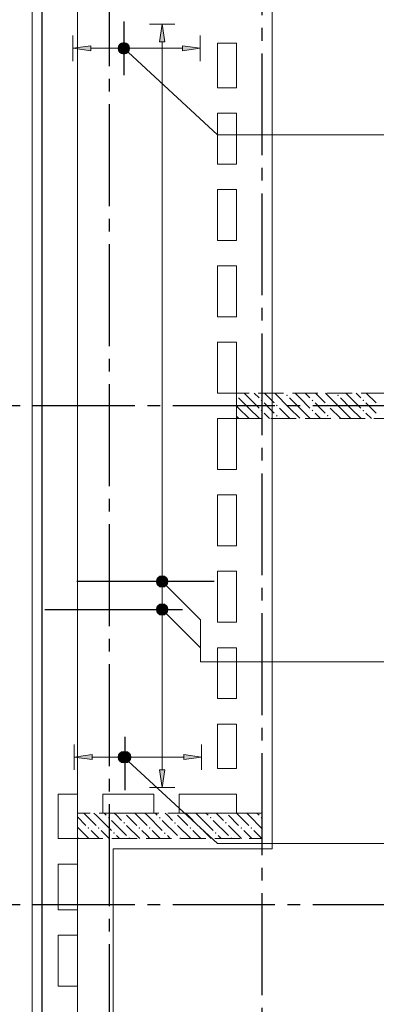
# Model space of a CAD drawing. Header units: millimetres. Extents: x 0 to 43617, y 0 to 59400.
# Tile 22 of 30: x 7221 to 10023, y 41547 to 49285. Entities that reach past the tile are written whole.
import ezdxf

# ---------------------------------------------------------------- set-up
doc = ezdxf.new("R2010")
doc.units = ezdxf.units.MM
doc.linetypes.add('______2', pattern=[270, 200, -70])
doc.linetypes.add('______5', pattern=[1100, 800, -100, 100, -100])
for name, color, linetype, lineweight in [('Standard', 7, 'Continuous', 25), ('ЖБ Пилон', 180, 'Continuous', 25), ('Обрамление П-обр. равн.', 7, 'Continuous', 25), ('Оси', 40, '______5', 18), ('Позиционная метка линия выноска', 7, 'Continuous', 13), ('Позиционная метка номер позиции', 7, 'Continuous', 13)]:
    doc.layers.add(name, color=color, linetype=linetype, lineweight=lineweight)
doc.layers.add('ЖБ Перекрытие верхний уровень', color=7, linetype='Continuous', lineweight=25, true_color=0xe0e0ff)

msp = doc.modelspace()

# ---------------------------------------------------------------- hatches: boundary and pattern name
at = {"layer": 'ЖБ Пилон', "linetype": 'Continuous', "lineweight": 18, "transparency": 33554687}
for points in [[(8923.9990234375, 46336.58771640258), (8927.45361328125, 46333.1298828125), (8923.9990234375, 46329.68178046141)], [(9114.453125, 46293.1396484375), (9120.953369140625, 46299.63989257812), (9127.45361328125, 46293.1396484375), (9120.953369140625, 46286.63940429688)], [(9314.453125, 46333.1298828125), (9320.953369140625, 46339.63623046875), (9327.45361328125, 46333.1298828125), (9320.953369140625, 46326.64184570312)], [(9514.453125, 46293.1396484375), (9520.953369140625, 46299.63989257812), (9527.45361328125, 46293.1396484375), (9520.953369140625, 46286.63940429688)], [(9714.453125, 46333.1298828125), (9720.953369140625, 46339.63623046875), (9727.45361328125, 46333.1298828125), (9720.953369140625, 46326.64184570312)], [(9914.453125, 46293.1396484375), (9920.953369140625, 46299.63989257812), (9927.45361328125, 46293.1396484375), (9920.953369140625, 46286.63940429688)], [(9114.453125, 46213.14086914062), (9120.953369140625, 46219.64111328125), (9127.45361328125, 46213.14086914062), (9120.953369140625, 46206.640625)], [(9234.454345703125, 46253.13720703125), (9240.95458984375, 46259.63745117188), (9247.44873046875, 46253.13720703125), (9240.95458984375, 46246.630859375)], [(9514.453125, 46213.14086914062), (9520.953369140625, 46219.64111328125), (9527.45361328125, 46213.14086914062), (9520.953369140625, 46206.640625)], [(9634.454345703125, 46253.13720703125), (9640.95458984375, 46259.63745117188), (9647.44873046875, 46253.13720703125), (9640.95458984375, 46246.630859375)], [(9914.453125, 46213.14086914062), (9920.953369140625, 46219.64111328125), (9927.45361328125, 46213.14086914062), (9920.953369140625, 46206.640625)], [(9234.454345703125, 46173.13842773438), (9240.95458984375, 46179.638671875), (9247.44873046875, 46173.13842773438), (9240.95458984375, 46166.63208007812)], [(9634.454345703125, 46173.13842773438), (9640.95458984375, 46179.638671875), (9647.44873046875, 46173.13842773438), (9640.95458984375, 46166.63208007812)], [(8044.317409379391, 43050.00000000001), (8040.95458984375, 43046.630859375), (8037.588609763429, 43050.00000000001)], [(8444.317409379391, 43050.00000000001), (8440.95458984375, 43046.630859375), (8437.588609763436, 43050.00000000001)], [(8844.317409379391, 43050.00000000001), (8840.95458984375, 43046.630859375), (8837.588609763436, 43050.00000000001)], [(7914.453125, 43013.14086914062), (7920.953369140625, 43019.64111328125), (7927.45361328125, 43013.14086914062), (7920.953369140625, 43006.640625)], [(8034.454345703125, 42973.13842773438), (8040.95458984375, 42979.638671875), (8047.44873046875, 42973.13842773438), (8040.95458984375, 42966.63208007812)], [(8314.453125, 43013.14086914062), (8320.953369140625, 43019.64111328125), (8327.45361328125, 43013.14086914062), (8320.953369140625, 43006.640625)], [(8434.454345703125, 42973.13842773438), (8440.95458984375, 42979.638671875), (8447.44873046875, 42973.13842773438), (8440.95458984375, 42966.63208007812)], [(8714.453125, 43013.14086914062), (8720.953369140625, 43019.64111328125), (8727.45361328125, 43013.14086914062), (8720.953369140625, 43006.640625)], [(8834.454345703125, 42973.13842773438), (8840.95458984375, 42979.638671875), (8847.44873046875, 42973.13842773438), (8840.95458984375, 42966.63208007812)], [(9114.453125, 43013.14086914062), (9120.953369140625, 43019.64111328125), (9123.9990234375, 43016.59545898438), (9123.9990234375, 43009.68627929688), (9120.953369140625, 43006.640625)], [(7754.45556640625, 42933.1298828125), (7760.94970703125, 42939.63623046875), (7767.449951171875, 42933.1298828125), (7760.94970703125, 42926.64184570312)], [(7834.454345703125, 42933.1298828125), (7840.95458984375, 42939.63623046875), (7847.44873046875, 42933.1298828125), (7840.95458984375, 42926.64184570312)], [(7954.45556640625, 42893.1396484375), (7960.94970703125, 42899.63989257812), (7967.449951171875, 42893.1396484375), (7960.94970703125, 42886.63940429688)], [(8154.45556640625, 42933.1298828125), (8160.94970703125, 42939.63623046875), (8167.449951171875, 42933.1298828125), (8160.94970703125, 42926.64184570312)], [(8234.454345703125, 42933.1298828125), (8240.95458984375, 42939.63623046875), (8247.44873046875, 42933.1298828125), (8240.95458984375, 42926.64184570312)], [(8354.45556640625, 42893.1396484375), (8360.94970703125, 42899.63989257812), (8367.449951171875, 42893.1396484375), (8360.94970703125, 42886.63940429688)], [(8554.45556640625, 42933.1298828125), (8560.94970703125, 42939.63623046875), (8567.449951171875, 42933.1298828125), (8560.94970703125, 42926.64184570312)], [(8634.454345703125, 42933.1298828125), (8640.95458984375, 42939.63623046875), (8647.44873046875, 42933.1298828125), (8640.95458984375, 42926.64184570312)], [(8754.45556640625, 42893.1396484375), (8760.94970703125, 42899.63989257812), (8767.449951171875, 42893.1396484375), (8760.94970703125, 42886.63940429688)], [(8954.45556640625, 42933.1298828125), (8960.94970703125, 42939.63623046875), (8967.449951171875, 42933.1298828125), (8960.94970703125, 42926.64184570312)], [(9034.454345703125, 42933.1298828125), (9040.95458984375, 42939.63623046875), (9047.44873046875, 42933.1298828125), (9040.95458984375, 42926.64184570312)], [(7674.45068359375, 42853.13720703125), (7680.950927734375, 42859.63745117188), (7687.451171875, 42853.13720703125), (7684.316907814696, 42850.00000000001), (7677.584947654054, 42850.00000000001)], [(8074.45068359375, 42853.13720703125), (8080.950927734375, 42859.63745117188), (8087.451171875, 42853.13720703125), (8084.316907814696, 42850.00000000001), (8077.584947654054, 42850.00000000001)], [(8474.45068359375, 42853.13720703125), (8480.950927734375, 42859.63745117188), (8487.451171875, 42853.13720703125), (8484.316907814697, 42850.00000000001), (8477.584947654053, 42850.00000000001)], [(8874.45068359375, 42853.13720703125), (8880.950927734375, 42859.63745117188), (8887.451171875, 42853.13720703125), (8884.316907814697, 42850.00000000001), (8877.584947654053, 42850.00000000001)]]:
    msp.add_hatch(color=7, dxfattribs=at).paths.add_polyline_path(points, flags=16)
at = {"layer": 'Обрамление П-обр. равн.', "linetype": 'Continuous', "lineweight": 13, "transparency": 33554687}
for points in [[(8360.052490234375, 49110.02197265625), (8340.05126953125, 49250.01831054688), (8320.0439453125, 49110.02197265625)], [(8000.30517578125, 49037.51831054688), (8000.30517578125, 49082.51342773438), (7993.994140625, 49060.01586914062)], [(8000.30517578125, 49082.51342773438), (8016.50390625, 49021.31958007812), (8016.50390625, 49098.71826171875)], [(8000.30517578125, 49082.51342773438), (8000.30517578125, 49037.51831054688), (8016.50390625, 49021.31958007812)], [(8016.50390625, 49098.71826171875), (8039.00146484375, 49015.02075195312), (8039.00146484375, 49105.02319335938)], [(8016.50390625, 49098.71826171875), (8016.50390625, 49021.31958007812), (8039.00146484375, 49015.02075195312)], [(8039.00146484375, 49105.02319335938), (8039.00146484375, 49015.02075195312), (8061.4990234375, 49021.31958007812)], [(8039.00146484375, 49105.02319335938), (8061.4990234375, 49021.31958007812), (8061.4990234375, 49098.71826171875)], [(8061.4990234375, 49098.71826171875), (8061.4990234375, 49021.31958007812), (8077.69775390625, 49037.51831054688)], [(8061.4990234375, 49098.71826171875), (8077.69775390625, 49037.51831054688), (8077.69775390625, 49082.51342773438)], [(8077.69775390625, 49082.51342773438), (8077.69775390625, 49037.51831054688), (8083.99658203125, 49060.01586914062)], [(8498.9990234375, 49040.0146484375), (8639.00146484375, 49060.01586914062), (8498.9990234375, 49080.01708984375)], [(8295.05615234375, 44650.01831054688), (8385.052490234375, 44650.01831054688), (8378.74755859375, 44672.52197265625)], [(8295.05615234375, 44650.01831054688), (8378.74755859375, 44672.52197265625), (8301.348876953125, 44672.52197265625)], [(8301.348876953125, 44627.52075195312), (8385.052490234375, 44650.01831054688), (8295.05615234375, 44650.01831054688)], [(8301.348876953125, 44672.52197265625), (8378.74755859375, 44672.52197265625), (8362.554931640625, 44688.72680664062)], [(8301.348876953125, 44672.52197265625), (8362.554931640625, 44688.72680664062), (8317.5537109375, 44688.72680664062)], [(8301.348876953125, 44627.52075195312), (8378.74755859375, 44627.52075195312), (8385.052490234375, 44650.01831054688)], [(8317.5537109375, 44688.72680664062), (8362.554931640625, 44688.72680664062), (8340.05126953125, 44695.01953125)], [(8317.5537109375, 44611.32202148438), (8378.74755859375, 44627.52075195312), (8301.348876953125, 44627.52075195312)], [(8317.5537109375, 44611.32202148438), (8362.554931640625, 44611.32202148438), (8378.74755859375, 44627.52075195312)], [(8362.554931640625, 44611.32202148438), (8317.5537109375, 44611.32202148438), (8340.05126953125, 44605.02319335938)], [(8010.302734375, 43467.52319335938), (8010.302734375, 43512.51831054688), (8003.997802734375, 43490.02075195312)], [(8010.302734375, 43512.51831054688), (8026.495361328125, 43451.32446289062), (8026.495361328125, 43528.71704101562)], [(8010.302734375, 43512.51831054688), (8010.302734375, 43467.52319335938), (8026.495361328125, 43451.32446289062)], [(8026.495361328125, 43528.71704101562), (8048.9990234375, 43445.01342773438), (8048.9990234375, 43535.01586914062)], [(8026.495361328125, 43528.71704101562), (8026.495361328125, 43451.32446289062), (8048.9990234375, 43445.01342773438)], [(8048.9990234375, 43535.01586914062), (8048.9990234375, 43445.01342773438), (8071.49658203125, 43451.32446289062)], [(8048.9990234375, 43535.01586914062), (8071.49658203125, 43451.32446289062), (8071.49658203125, 43528.71704101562)], [(8071.49658203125, 43528.71704101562), (8071.49658203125, 43451.32446289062), (8087.701416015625, 43467.52319335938)], [(8071.49658203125, 43528.71704101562), (8087.701416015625, 43467.52319335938), (8087.701416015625, 43512.51831054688)], [(8087.701416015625, 43512.51831054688), (8087.701416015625, 43467.52319335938), (8093.994140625, 43490.02075195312)], [(8508.99658203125, 43470.01953125), (8648.9990234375, 43490.02075195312), (8508.99658203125, 43510.02197265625)]]:
    msp.add_hatch(color=7, dxfattribs=at).paths.add_polyline_path(points)
for points in [[(7778.997802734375, 49040.0146484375), (7639.00146484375, 49060.01586914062), (7778.997802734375, 49080.01708984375)], [(7788.995361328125, 43470.01953125), (7648.9990234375, 43490.02075195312), (7788.995361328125, 43510.02197265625)], [(8360.052490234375, 43390.02075195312), (8340.05126953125, 43250.01831054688), (8320.0439453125, 43390.02075195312)]]:
    msp.add_hatch(color=7, dxfattribs=at).paths.add_polyline_path(points, flags=16)
at = {"layer": 'Позиционная метка номер позиции', "linetype": 'Continuous', "lineweight": 13, "transparency": 33554687}
for points in [[(7995.3125, 49069.78759765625), (8025.872802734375, 49102.81982421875), (8005.96923828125, 49090.58227539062)], [(8025.872802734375, 49102.81982421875), (7995.3125, 49069.78759765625), (7996.197509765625, 49046.89331054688)], [(8025.872802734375, 49102.81982421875), (7996.197509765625, 49046.89331054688), (8048.760986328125, 49103.70483398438)], [(8048.760986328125, 49103.70483398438), (7996.197509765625, 49046.89331054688), (8008.441162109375, 49026.98974609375)], [(8048.760986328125, 49103.70483398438), (8008.441162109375, 49026.98974609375), (8069.561767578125, 49093.04809570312)], [(8069.561767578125, 49093.04809570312), (8008.441162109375, 49026.98974609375), (8029.229736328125, 49016.32690429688)], [(8069.561767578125, 49093.04809570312), (8029.229736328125, 49016.32690429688), (8081.793212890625, 49073.14453125)], [(8081.793212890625, 49073.14453125), (8029.229736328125, 49016.32690429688), (8052.130126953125, 49017.22412109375)], [(8081.793212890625, 49073.14453125), (8052.130126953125, 49017.22412109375), (8082.6904296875, 49050.25634765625)], [(8082.6904296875, 49050.25634765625), (8052.130126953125, 49017.22412109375), (8072.03369140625, 49029.45556640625)], [(8296.77734375, 44881.47583007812), (8328.60107421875, 44913.29345703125), (8308.233642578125, 44901.84326171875)], [(8328.60107421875, 44913.29345703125), (8296.77734375, 44881.47583007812), (8296.77734375, 44858.56323242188)], [(8328.60107421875, 44913.29345703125), (8296.77734375, 44858.56323242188), (8351.507568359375, 44913.29345703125)], [(8351.507568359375, 44913.29345703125), (8296.77734375, 44858.56323242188), (8308.233642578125, 44838.20190429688)], [(8351.507568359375, 44913.29345703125), (8308.233642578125, 44838.20190429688), (8371.875, 44901.84326171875)], [(8371.875, 44901.84326171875), (8308.233642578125, 44838.20190429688), (8328.60107421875, 44826.74560546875)], [(8371.875, 44901.84326171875), (8328.60107421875, 44826.74560546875), (8383.331298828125, 44881.47583007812)], [(8383.331298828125, 44881.47583007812), (8328.60107421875, 44826.74560546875), (8351.507568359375, 44826.74560546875)], [(8383.331298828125, 44881.47583007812), (8351.507568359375, 44826.74560546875), (8383.331298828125, 44858.56323242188)], [(8383.331298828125, 44858.56323242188), (8351.507568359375, 44826.74560546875), (8371.875, 44838.20190429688)], [(8296.77734375, 44661.474609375), (8328.60107421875, 44693.29833984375), (8308.233642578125, 44681.84204101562)], [(8328.60107421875, 44693.29833984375), (8296.77734375, 44661.474609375), (8296.77734375, 44638.56811523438)], [(8328.60107421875, 44693.29833984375), (8296.77734375, 44638.56811523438), (8351.507568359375, 44693.29833984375)], [(8351.507568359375, 44693.29833984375), (8296.77734375, 44638.56811523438), (8308.233642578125, 44618.20068359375)], [(8351.507568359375, 44693.29833984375), (8308.233642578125, 44618.20068359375), (8371.875, 44681.84204101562)], [(8371.875, 44681.84204101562), (8308.233642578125, 44618.20068359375), (8328.60107421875, 44606.74438476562)], [(8371.875, 44681.84204101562), (8328.60107421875, 44606.74438476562), (8383.331298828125, 44661.474609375)], [(8383.331298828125, 44661.474609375), (8328.60107421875, 44606.74438476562), (8351.507568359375, 44606.74438476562)], [(8383.331298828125, 44661.474609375), (8351.507568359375, 44606.74438476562), (8383.331298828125, 44638.56811523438)], [(8383.331298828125, 44638.56811523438), (8351.507568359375, 44606.74438476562), (8371.875, 44618.20068359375)], [(7995.3125, 43499.7802734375), (8025.872802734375, 43532.8125), (8005.96923828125, 43520.5810546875)], [(8025.872802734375, 43532.8125), (7995.3125, 43499.7802734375), (7996.197509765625, 43476.89208984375)], [(8025.872802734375, 43532.8125), (7996.197509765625, 43476.89208984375), (8048.760986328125, 43533.70971679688)], [(8048.760986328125, 43533.70971679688), (7996.197509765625, 43476.89208984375), (8008.441162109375, 43456.98852539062)], [(8048.760986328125, 43533.70971679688), (8008.441162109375, 43456.98852539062), (8069.561767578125, 43523.05297851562)], [(8069.561767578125, 43523.05297851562), (8008.441162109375, 43456.98852539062), (8029.229736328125, 43446.33178710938)], [(8069.561767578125, 43523.05297851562), (8029.229736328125, 43446.33178710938), (8081.793212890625, 43503.1494140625)], [(8081.793212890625, 43503.1494140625), (8029.229736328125, 43446.33178710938), (8052.130126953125, 43447.216796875)], [(8081.793212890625, 43503.1494140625), (8052.130126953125, 43447.216796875), (8082.6904296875, 43480.2490234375)], [(8082.6904296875, 43480.2490234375), (8052.130126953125, 43447.216796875), (8072.03369140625, 43459.46044921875)]]:
    msp.add_hatch(color=7, dxfattribs=at).paths.add_polyline_path(points)

# ---------------------------------------------------------------- linework, layer by layer
at = {"layer": 'Standard', "color": 254, "linetype": 'Continuous', "lineweight": 18, "true_color": 0xc4c4ff, "transparency": 33554687}
msp.add_lwpolyline([(7319.000244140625, 10025.01831054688), (33144.9951171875, 10025.01831054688), (33144.9951171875, 57291.015625), (7319.000244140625, 57291.015625), (7319.000244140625, 10025.01831054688)], dxfattribs=at)
at = {"layer": 'Standard', "color": 7, "linetype": 'Continuous', "lineweight": 25, "transparency": 33554687}
msp.add_lwpolyline([(7393.994140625, 10100), (33073.9990234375, 10100), (33073.9990234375, 57219.9951171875), (7393.994140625, 57219.9951171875), (7393.994140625, 10100)], dxfattribs=at)
at = {"layer": 'Standard', "color": 7, "linetype": 'Continuous', "lineweight": 13, "transparency": 33554687}
msp.add_lwpolyline([(7674.005126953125, 10379.99877929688), (33073.9990234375, 10379.99877929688), (33073.9990234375, 57219.9951171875), (7674.005126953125, 57219.9951171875), (7674.005126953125, 10379.99877929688)], dxfattribs=at)
at = {"layer": 'ЖБ Перекрытие верхний уровень', "color": 7, "linetype": 'Continuous', "lineweight": 18, "transparency": 33554687}
for p, q in [((7393.994140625, 57219.9951171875), (7393.994140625, 28679.99877929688)), ((8774.005126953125, 48750), (8774.005126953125, 49099.99389648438)), ((8774.005126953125, 49099.99389648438), (8923.9990234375, 49099.99389648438)), ((8923.9990234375, 49099.99389648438), (8923.9990234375, 48750)), ((8923.9990234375, 48750), (8774.005126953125, 48750)), ((8774.005126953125, 48150), (8774.005126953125, 48550)), ((8774.005126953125, 48550), (8923.9990234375, 48550)), ((8923.9990234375, 48550), (8923.9990234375, 48150)), ((8923.9990234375, 48150), (8774.005126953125, 48150)), ((8774.005126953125, 47950), (8923.9990234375, 47950)), ((8774.005126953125, 47550), (8774.005126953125, 47950)), ((8923.9990234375, 47950), (8923.9990234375, 47550)), ((8923.9990234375, 47550), (8774.005126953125, 47550)), ((8774.005126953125, 46950), (8774.005126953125, 47350)), ((8774.005126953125, 47350), (8923.9990234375, 47350)), ((8923.9990234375, 47350), (8923.9990234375, 46950)), ((8923.9990234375, 46950), (8774.005126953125, 46950)), ((8774.005126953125, 46350), (8774.005126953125, 46750)), ((8774.005126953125, 46750), (8923.9990234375, 46750)), ((8923.9990234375, 46750), (8923.9990234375, 46350)), ((8923.9990234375, 46350), (8774.005126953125, 46350)), ((8774.005126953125, 45750), (8774.005126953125, 46150)), ((8774.005126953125, 46150), (8923.9990234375, 46150)), ((8923.9990234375, 46150), (8923.9990234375, 45750)), ((8923.9990234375, 45750), (8774.005126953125, 45750)), ((8774.005126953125, 45150), (8774.005126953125, 45550)), ((8774.005126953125, 45550), (8923.9990234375, 45550)), ((8923.9990234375, 45550), (8923.9990234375, 45150)), ((8923.9990234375, 45150), (8774.005126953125, 45150)), ((8774.005126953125, 44550), (8774.005126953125, 44950)), ((8774.005126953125, 44950), (8923.9990234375, 44950)), ((8923.9990234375, 44950), (8923.9990234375, 44550)), ((8923.9990234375, 44550), (8774.005126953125, 44550)), ((8774.005126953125, 44350), (8923.9990234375, 44350)), ((8774.005126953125, 43950), (8774.005126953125, 44350)), ((8923.9990234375, 44350), (8923.9990234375, 43950)), ((8923.9990234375, 43950), (8774.005126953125, 43950)), ((8774.005126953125, 43750), (8923.9990234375, 43750)), ((8774.005126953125, 43400.00610351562), (8774.005126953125, 43750)), ((8923.9990234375, 43750), (8923.9990234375, 43400.00610351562)), ((8923.9990234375, 43400.00610351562), (8774.005126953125, 43400.00610351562)), ((7523.9990234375, 42850), (7523.9990234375, 43200.00610351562)), ((7523.9990234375, 43200.00610351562), (7674.005126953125, 43200.00610351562)), ((7674.005126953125, 43200.00610351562), (7674.005126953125, 42850)), ((7874.005126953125, 43050), (7874.005126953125, 43200.00610351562)), ((7874.005126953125, 43200.00610351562), (8274.005126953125, 43200.00610351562)), ((8274.005126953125, 43200.00610351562), (8274.005126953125, 43050)), ((8474.005126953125, 43050), (8474.005126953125, 43200.00610351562)), ((8474.005126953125, 43200.00610351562), (8923.9990234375, 43200.00610351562)), ((8923.9990234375, 43200.00610351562), (8923.9990234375, 43050)), ((8274.005126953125, 43050), (7874.005126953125, 43050)), ((8923.9990234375, 43050), (8474.005126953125, 43050)), ((7674.005126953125, 42850), (7523.9990234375, 42850)), ((7523.9990234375, 42290.00244140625), (7523.9990234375, 42650)), ((7523.9990234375, 42650), (7674.005126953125, 42650)), ((7674.005126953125, 42650), (7674.005126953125, 42290.00244140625)), ((7674.005126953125, 42290.00244140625), (7523.9990234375, 42290.00244140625)), ((7523.9990234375, 41690.00244140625), (7523.9990234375, 42090.00244140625)), ((7523.9990234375, 42090.00244140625), (7674.005126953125, 42090.00244140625)), ((7674.005126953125, 42090.00244140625), (7674.005126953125, 41690.00244140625)), ((7674.005126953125, 41690.00244140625), (7523.9990234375, 41690.00244140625))]:
    msp.add_line(p, q, dxfattribs=at)
at = {"layer": 'ЖБ Пилон', "color": 253, "linetype": '______2', "lineweight": 13, "true_color": 0xa0a0a0, "transparency": 33554687}
for p, q in [((10374.00512695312, 46350), (8923.9990234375, 46350)), ((8923.9990234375, 46350), (8923.9990234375, 46150)), ((8923.9990234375, 46150), (10374.00512695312, 46150)), ((9123.9990234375, 43050), (7674.005126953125, 43050)), ((7674.005126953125, 43050), (7674.005126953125, 42850)), ((9123.9990234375, 42850), (9123.9990234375, 43050)), ((7674.005126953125, 42850), (9123.9990234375, 42850))]:
    msp.add_line(p, q, dxfattribs=at)
at = {"layer": 'ЖБ Пилон', "color": 9, "linetype": 'Continuous', "lineweight": 18, "true_color": 0xc7c7c7, "transparency": 33554687}
for p, q in [((9020.953369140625, 46313.14086914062), (8984.090488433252, 46350)), ((9064.093017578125, 46350), (9100.9521484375, 46313.14086914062)), ((9144.091796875, 46350), (9220.953369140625, 46273.13842773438)), ((9340.95458984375, 46233.1298828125), (9224.090416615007, 46350)), ((9420.953369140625, 46313.14086914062), (9384.090488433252, 46350)), ((9464.093017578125, 46350), (9500.9521484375, 46313.14086914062)), ((9544.091796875, 46350), (9620.953369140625, 46273.13842773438)), ((9740.95458984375, 46233.1298828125), (9624.090416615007, 46350)), ((9820.953369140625, 46313.14086914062), (9784.090488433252, 46350)), ((9864.093017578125, 46350), (9900.9521484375, 46313.14086914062)), ((9944.091796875, 46350), (10020.95336914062, 46273.13842773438)), ((8940.95458984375, 46313.14086914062), (9020.953369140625, 46233.1298828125)), ((9020.953369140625, 46313.14086914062), (9100.9521484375, 46233.1298828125)), ((9180.950927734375, 46233.1298828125), (9140.95458984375, 46273.13842773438)), ((9340.95458984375, 46313.14086914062), (9420.953369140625, 46233.1298828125)), ((9420.953369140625, 46313.14086914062), (9500.9521484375, 46233.1298828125)), ((9580.950927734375, 46233.1298828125), (9540.95458984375, 46273.13842773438)), ((9740.95458984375, 46313.14086914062), (9820.953369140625, 46233.1298828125)), ((9820.953369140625, 46313.14086914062), (9900.9521484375, 46233.1298828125)), ((9980.950927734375, 46233.1298828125), (9940.95458984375, 46273.13842773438)), ((8940.95458984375, 46233.1298828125), (8923.9990234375, 46250.08631161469)), ((8940.95458984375, 46233.1298828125), (9020.953369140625, 46153.13720703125)), ((9020.953369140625, 46233.1298828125), (9104.091709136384, 46150)), ((9140.95458984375, 46193.1396484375), (9184.092044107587, 46150)), ((9220.953369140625, 46193.1396484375), (9180.950927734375, 46233.1298828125)), ((9260.94970703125, 46233.1298828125), (9340.95458984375, 46153.13720703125)), ((9340.95458984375, 46233.1298828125), (9420.953369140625, 46153.13720703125)), ((9420.953369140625, 46233.1298828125), (9504.091709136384, 46150)), ((9540.95458984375, 46193.1396484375), (9584.092044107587, 46150)), ((9620.953369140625, 46193.1396484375), (9580.950927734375, 46233.1298828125)), ((9660.94970703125, 46233.1298828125), (9740.95458984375, 46153.13720703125)), ((9740.95458984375, 46233.1298828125), (9820.953369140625, 46153.13720703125)), ((9820.953369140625, 46233.1298828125), (9904.091709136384, 46150)), ((9940.95458984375, 46193.1396484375), (9984.092044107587, 46150)), ((10020.95336914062, 46193.1396484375), (9980.950927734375, 46233.1298828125)), ((8923.9990234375, 46170.09018638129), (8940.95458984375, 46153.13720703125)), ((9260.94970703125, 46153.13720703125), (9264.086754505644, 46150)), ((9660.94970703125, 46153.13720703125), (9664.086754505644, 46150)), ((7740.95458984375, 43033.1298828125), (7724.08533066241, 43050.00000000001)), ((7740.95458984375, 43033.1298828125), (7820.953369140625, 42953.13720703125)), ((7804.085825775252, 43049.99999999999), (7820.953369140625, 43033.1298828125)), ((7820.953369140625, 43033.1298828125), (7940.95458984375, 42913.14086914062)), ((7884.084605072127, 43049.99999999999), (7900.9521484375, 43033.1298828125)), ((7980.950927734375, 43033.1298828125), (7964.085957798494, 43049.99999999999)), ((8020.953369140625, 42993.1396484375), (7980.950927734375, 43033.1298828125)), ((8060.94970703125, 43033.1298828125), (8140.95458984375, 42953.13720703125)), ((8140.95458984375, 43033.1298828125), (8124.08533066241, 43050.00000000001)), ((8140.95458984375, 43033.1298828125), (8220.953369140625, 42953.13720703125)), ((8204.085825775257, 43049.99999999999), (8220.953369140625, 43033.1298828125)), ((8220.953369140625, 43033.1298828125), (8340.95458984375, 42913.14086914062)), ((8284.084605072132, 43049.99999999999), (8300.9521484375, 43033.1298828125)), ((8380.950927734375, 43033.1298828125), (8364.085957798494, 43049.99999999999)), ((8420.953369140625, 42993.1396484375), (8380.950927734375, 43033.1298828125)), ((8460.94970703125, 43033.1298828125), (8540.95458984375, 42953.13720703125)), ((8540.95458984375, 43033.1298828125), (8524.08533066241, 43050.00000000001)), ((8540.95458984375, 43033.1298828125), (8620.953369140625, 42953.13720703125)), ((8604.085825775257, 43049.99999999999), (8620.953369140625, 43033.1298828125)), ((8620.953369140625, 43033.1298828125), (8740.95458984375, 42913.14086914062)), ((8684.084605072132, 43049.99999999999), (8700.9521484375, 43033.1298828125)), ((8780.950927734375, 43033.1298828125), (8764.085957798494, 43049.99999999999)), ((8820.953369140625, 42993.1396484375), (8780.950927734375, 43033.1298828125)), ((8860.94970703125, 43033.1298828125), (8940.95458984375, 42953.13720703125)), ((8940.95458984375, 43033.1298828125), (8924.08533066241, 43050.00000000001)), ((8940.95458984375, 43033.1298828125), (9020.953369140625, 42953.13720703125)), ((9004.085825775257, 43049.99999999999), (9020.953369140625, 43033.1298828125)), ((9020.953369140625, 43033.1298828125), (9123.9990234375, 42930.09471075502)), ((9084.084605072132, 43049.99999999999), (9100.9521484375, 43033.1298828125)), ((7674.005126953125, 43020.07645486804), (7740.95458984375, 42953.13720703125)), ((7940.95458984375, 42993.1396484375), (8060.94970703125, 42873.13842773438)), ((8060.94970703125, 42953.13720703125), (8164.08166855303, 42850.00000000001)), ((8340.95458984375, 42993.1396484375), (8460.94970703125, 42873.13842773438)), ((8460.94970703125, 42953.13720703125), (8564.08166855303, 42850.00000000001)), ((8740.95458984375, 42993.1396484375), (8860.94970703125, 42873.13842773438)), ((8860.94970703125, 42953.13720703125), (8964.08166855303, 42850.00000000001)), ((7674.005126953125, 42940.08112308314), (7764.08166855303, 42850.00000000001)), ((7820.953369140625, 42873.13842773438), (7780.950927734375, 42913.14086914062)), ((7844.084737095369, 42849.99999999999), (7820.953369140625, 42873.13842773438)), ((7860.94970703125, 42913.14086914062), (7924.090576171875, 42849.99999999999)), ((7980.950927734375, 42873.13842773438), (8004.08935546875, 42849.99999999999)), ((8220.953369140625, 42873.13842773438), (8180.950927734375, 42913.14086914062)), ((8244.084737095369, 42849.99999999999), (8220.953369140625, 42873.13842773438)), ((8260.94970703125, 42913.14086914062), (8324.090576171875, 42849.99999999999)), ((8380.950927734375, 42873.13842773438), (8404.089355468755, 42849.99999999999)), ((8620.953369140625, 42873.13842773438), (8580.950927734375, 42913.14086914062)), ((8644.084737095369, 42849.99999999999), (8620.953369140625, 42873.13842773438)), ((8660.94970703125, 42913.14086914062), (8724.09057617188, 42849.99999999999)), ((8780.950927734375, 42873.13842773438), (8804.089355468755, 42849.99999999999)), ((9020.953369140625, 42873.13842773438), (8980.950927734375, 42913.14086914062)), ((9044.084737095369, 42849.99999999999), (9020.953369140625, 42873.13842773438)), ((9060.94970703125, 42913.14086914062), (9123.9990234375, 42850.09155273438))]:
    msp.add_line(p, q, dxfattribs=at)
at = {"layer": 'Обрамление П-обр. равн.', "color": 7, "linetype": 'Continuous', "lineweight": 25, "transparency": 33554687}
for p, q in [((8039.00146484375, 49270.01953125), (8039.00146484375, 48850.01831054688)), ((8748.9990234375, 44870.01953125), (7669.000244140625, 44870.01953125)), ((7419.000244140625, 44650.01831054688), (8498.9990234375, 44650.01831054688)), ((8048.9990234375, 43230.02319335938), (8048.9990234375, 43650.01831054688))]:
    msp.add_line(p, q, dxfattribs=at)
at = {"layer": 'Обрамление П-обр. равн.', "color": 251, "linetype": 'Continuous', "lineweight": 13, "true_color": 0x494949, "transparency": 33554687}
for p, q in [((8340.05126953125, 49250.01831054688), (8240.05126953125, 49250.01831054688)), ((8340.05126953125, 49250.01831054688), (8320.0439453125, 49110.02197265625)), ((8360.052490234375, 49110.02197265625), (8340.05126953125, 49250.01831054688)), ((8340.05126953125, 49250.01831054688), (8440.05126953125, 49250.01831054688)), ((8340.05126953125, 49250.01831054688), (8340.05126953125, 49250.01831054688)), ((7639.00146484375, 49060.01586914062), (7639.00146484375, 49160.01586914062)), ((8639.00146484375, 49060.01586914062), (8639.00146484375, 49160.01586914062)), ((7639.00146484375, 49060.01586914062), (7778.997802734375, 49080.01708984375)), ((7778.997802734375, 49040.0146484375), (7639.00146484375, 49060.01586914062)), ((7639.00146484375, 49060.01586914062), (7639.00146484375, 48960.01586914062)), ((7639.00146484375, 49060.01586914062), (7639.00146484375, 49060.01586914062)), ((7778.997802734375, 49080.01708984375), (7778.997802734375, 49040.0146484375)), ((7778.997802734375, 49060.01586914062), (8008.99658203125, 49060.01586914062)), ((8039.00146484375, 49105.02319335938), (8039.00146484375, 49105.02319335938)), ((8069.000244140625, 49060.01586914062), (8498.9990234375, 49060.01586914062)), ((8320.0439453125, 49110.02197265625), (8360.052490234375, 49110.02197265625)), ((8340.05126953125, 44680.01708984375), (8340.05126953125, 49110.02197265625)), ((8639.00146484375, 49060.01586914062), (8498.9990234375, 49080.01708984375)), ((8498.9990234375, 49080.01708984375), (8498.9990234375, 49040.0146484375)), ((8498.9990234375, 49040.0146484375), (8639.00146484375, 49060.01586914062)), ((8639.00146484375, 49060.01586914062), (8639.00146484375, 48960.01586914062)), ((8639.00146484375, 49060.01586914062), (8639.00146484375, 49060.01586914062)), ((8039.00146484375, 49015.02075195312), (8039.00146484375, 49015.02075195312)), ((8295.05615234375, 44650.01831054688), (8295.05615234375, 44650.01831054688)), ((8385.052490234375, 44650.01831054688), (8385.052490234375, 44650.01831054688)), ((8340.05126953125, 43390.02075195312), (8340.05126953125, 44620.02563476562)), ((7648.9990234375, 43490.02075195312), (7648.9990234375, 43590.02075195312)), ((8648.9990234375, 43490.02075195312), (8648.9990234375, 43590.02075195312)), ((7648.9990234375, 43490.02075195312), (7788.995361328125, 43510.02197265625)), ((7788.995361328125, 43470.01953125), (7648.9990234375, 43490.02075195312)), ((7648.9990234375, 43490.02075195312), (7648.9990234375, 43390.02075195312)), ((7648.9990234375, 43490.02075195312), (7648.9990234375, 43490.02075195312)), ((7788.995361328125, 43510.02197265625), (7788.995361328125, 43470.01953125)), ((7788.995361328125, 43490.02075195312), (8019.000244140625, 43490.02075195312)), ((8048.9990234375, 43535.01586914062), (8048.9990234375, 43535.01586914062)), ((8078.997802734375, 43490.02075195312), (8508.99658203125, 43490.02075195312)), ((8648.9990234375, 43490.02075195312), (8508.99658203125, 43510.02197265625)), ((8508.99658203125, 43510.02197265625), (8508.99658203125, 43470.01953125)), ((8508.99658203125, 43470.01953125), (8648.9990234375, 43490.02075195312)), ((8648.9990234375, 43490.02075195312), (8648.9990234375, 43390.02075195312)), ((8648.9990234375, 43490.02075195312), (8648.9990234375, 43490.02075195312)), ((8048.9990234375, 43445.01342773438), (8048.9990234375, 43445.01342773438)), ((8340.05126953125, 43250.01831054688), (8320.0439453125, 43390.02075195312)), ((8320.0439453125, 43390.02075195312), (8360.052490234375, 43390.02075195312)), ((8360.052490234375, 43390.02075195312), (8340.05126953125, 43250.01831054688)), ((8340.05126953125, 43250.01831054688), (8240.05126953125, 43250.01831054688)), ((8340.05126953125, 43250.01831054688), (8440.05126953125, 43250.01831054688)), ((8340.05126953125, 43250.01831054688), (8340.05126953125, 43250.01831054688))]:
    msp.add_line(p, q, dxfattribs=at)
for centre in [(8039.00146484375, 49060.01586914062), (8340.05126953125, 44650.01831054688), (8048.9990234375, 43490.02075195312)]:
    msp.add_circle(centre, 45.00000039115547, dxfattribs=at)
at = {"layer": 'Оси', "color": 8, "linetype": '______5', "lineweight": -3, "transparency": 33554687}
for p, q in [((9123.9990234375, 57820.01342773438), (9123.9990234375, 7100.018310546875)), ((7923.9990234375, 57420.01342773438), (7923.9990234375, 7100.018310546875)), ((26823.9990234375, 46250.01831054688), (4600, 46250.01831054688)), ((26823.9990234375, 42330.02319335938), (4600, 42330.02319335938))]:
    msp.add_line(p, q, dxfattribs=at)
at = {"layer": 'Позиционная метка линия выноска', "color": 251, "linetype": 'Continuous', "lineweight": 13, "true_color": 0x494949, "transparency": 33554687}
msp.add_lwpolyline([(9203.997802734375, 57170.01953125), (9203.997802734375, 53290.02075195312), (7954.00390625, 53290.02075195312), (7954.00390625, 49730.01708984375), (9203.997802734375, 49730.01708984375), (9203.997802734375, 42770.01953125), (7954.00390625, 42770.01953125), (7954.00390625, 39210.02197265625), (9203.997802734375, 39210.02197265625), (9203.997802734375, 32250.01831054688), (7954.00390625, 32250.01831054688), (7954.00390625, 29310.02197265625), (9203.997802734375, 29310.02197265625), (9203.997802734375, 22590.02075195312), (7954.00390625, 22590.02075195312), (7954.00390625, 21275.01831054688)], dxfattribs=at)
at = {"layer": 'Позиционная метка номер позиции', "color": 7, "linetype": 'Continuous', "lineweight": 13, "transparency": 33554687}
for p, q in [((8005.96923828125, 49090.58227539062), (8005.96923828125, 49090.58227539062)), ((8069.561767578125, 49093.04809570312), (8069.561767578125, 49093.04809570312)), ((8008.441162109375, 49026.98974609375), (8008.441162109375, 49026.98974609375)), ((8072.03369140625, 49029.45556640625), (8072.03369140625, 49029.45556640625)), ((8308.233642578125, 44901.84326171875), (8308.233642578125, 44901.84326171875)), ((8371.875, 44901.84326171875), (8371.875, 44901.84326171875)), ((8308.233642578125, 44838.20190429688), (8308.233642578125, 44838.20190429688)), ((8371.875, 44838.20190429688), (8371.875, 44838.20190429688)), ((8308.233642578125, 44681.84204101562), (8308.233642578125, 44681.84204101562)), ((8371.875, 44681.84204101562), (8371.875, 44681.84204101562)), ((8308.233642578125, 44618.20068359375), (8308.233642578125, 44618.20068359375)), ((8371.875, 44618.20068359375), (8371.875, 44618.20068359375)), ((8005.96923828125, 43520.5810546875), (8005.96923828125, 43520.5810546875)), ((8069.561767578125, 43523.05297851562), (8069.561767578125, 43523.05297851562)), ((8008.441162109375, 43456.98852539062), (8008.441162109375, 43456.98852539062)), ((8072.03369140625, 43459.46044921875), (8072.03369140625, 43459.46044921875))]:
    msp.add_line(p, q, dxfattribs=at)
for points in [[(8039.00146484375, 49060.01586914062), (8773.992919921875, 48380.01708984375), (12285.51635742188, 48380.01708984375)], [(8340.05126953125, 44870.01953125), (8640.05126953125, 44570.01953125), (8640.05126953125, 44240.0146484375), (12285.51635742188, 44240.0146484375)], [(8340.05126953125, 44650.01831054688), (8640.05126953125, 44350.01831054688), (8640.05126953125, 44240.0146484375), (12285.51635742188, 44240.0146484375)], [(8039.00146484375, 43490.02075195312), (8773.992919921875, 42810.02197265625), (12285.51635742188, 42810.02197265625)]]:
    msp.add_lwpolyline(points, dxfattribs=at)
for centre in [(8039.00146484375, 49060.01586914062), (8340.05126953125, 44870.01953125), (8340.05126953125, 44650.01831054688), (8039.00146484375, 43490.02075195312)]:
    msp.add_circle(centre, 45.00000039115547, dxfattribs=at)

doc.saveas('drawing.dxf')
